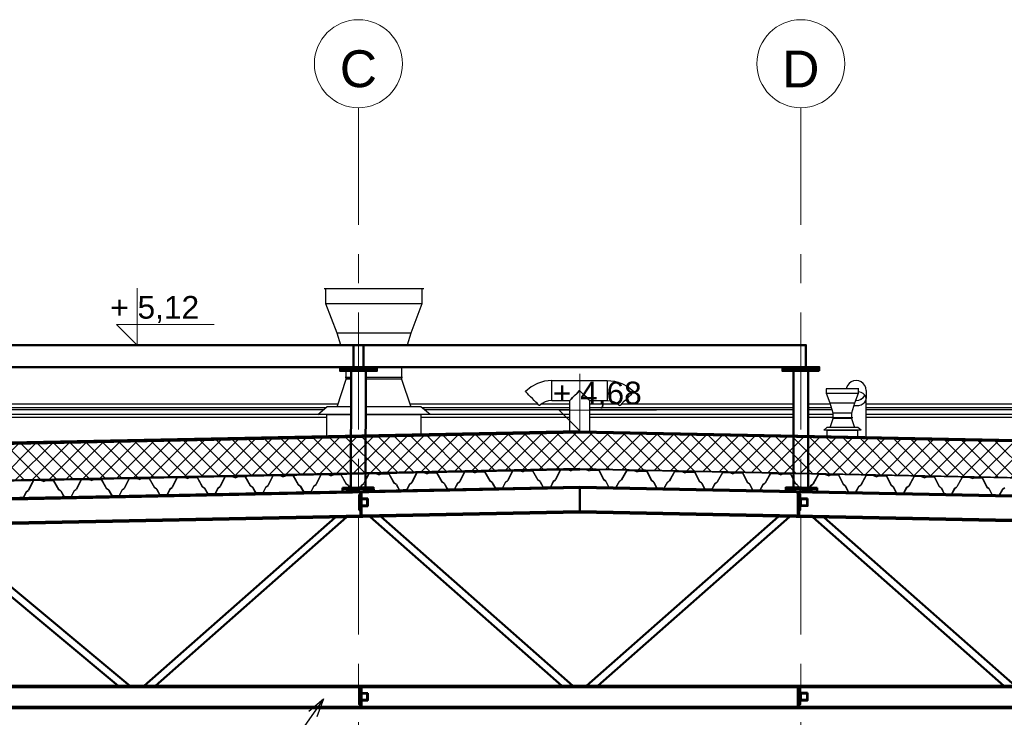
# Model space of a CAD drawing. Header units: centimetres. Extents: x 4120 to 19220, y -7417 to 180.
# Tile 64 of 223: x 9101 to 9635, y -2677 to -2299. Entities that reach past the tile are written whole.
import ezdxf

# ---------------------------------------------------------------- set-up
doc = ezdxf.new("R2010")
doc.units = ezdxf.units.CM
for name, pattern in [('DASHED', [19.05, 12.7, -6.35]), ('JIS_02_1.0', [2, 1, -1]), ('Linia siatki', [22.225, 12.7, -3.175, 3.175, -3.175])]:
    doc.linetypes.add(name, pattern=pattern)
doc.layers.add('A_opisy', color=7, linetype='Continuous')
doc.layers.add('A_Osie', color=8, linetype='Continuous', lineweight=9)
doc.layers.add('Konstrukcja', color=160, linetype='Continuous', lineweight=50)
doc.styles.add('Arial', font='arial.ttf', dxfattribs={"height": 25})
doc.styles.add('Arial_4', font='arial.ttf', dxfattribs={"height": 122.941617})
doc.styles.get("Standard").update_dxf_attribs({"font": 'arial.ttf'})
doc.dimstyles.new('GENERATED_STYLE__61', dxfattribs={"dimtxt": 0.18, "dimasz": 4.56, "dimexe": 0.18, "dimexo": 0.0625, "dimgap": 0.09, "dimtad": 0, "dimtih": 1, "dimtoh": 1, "dimdec": 4, "dimzin": 0, "dimdsep": 46, "dimtxsty": 'Standard', "dimcen": 0.09, "dimadec": 0, "dimazin": 0, "dimtfac": 1, "dimtdec": 4, "dimtmove": 0, "dimatfit": 3, "dimldrblk": 'ARROWHEAD_3', "dimfxl": 1, "dimtolj": 1, "dimtzin": 0, "dimarcsym": 0})

# ---------------------------------------------------------------- blocks, each defined once
blk = doc.blocks.new('ARROWHEAD_3')
at = {"linetype": 'Continuous'}
blk.add_line((0, 0), (-1, 0), dxfattribs=at)
at = {"linetype": 'Continuous', "flags": 128}
blk.add_lwpolyline([(-1, 0.2679), (0, 0), (-1, -0.2679)], dxfattribs=at)
blk = doc.blocks.new('Siatka - M_Symbol siatki - okrąg-24584-4 Piętro 2 bud 2 parter bud 1')
at = {"layer": 'A_Osie', "color": 7}
blk.add_circle((0, 0), 4.77, dxfattribs=at)

msp = doc.modelspace()

# ---------------------------------------------------------------- hatches: boundary and pattern name
at = {"ltscale": 2}
h = msp.add_hatch(dxfattribs=at)
h.set_pattern_fill('ANSI37', color=8, scale=2, style=0)
h.paths.add_polyline_path([(9765.08, -2549.32), (9765.08, -2529.81), (9765.08, -2529.81), (9529.1, -2525.09), (9529.1, -2544.6)])
h.paths.add_polyline_path([(10005.08, -2554.12), (10005.08, -2534.61), (10005.08, -2534.61), (9765.08, -2529.81), (9765.08, -2529.81), (9765.08, -2549.32)])
h.paths.add_polyline_path([(9405.14, -2542.12), (9521.1, -2544.44), (9521.1, -2524.93), (9521.1, -2524.93), (9405.14, -2522.61), (9289.05, -2524.94), (9289.05, -2524.94), (9289.02, -2544.44)])
h.paths.add_polyline_path([(9281.02, -2544.6), (9281.05, -2525.1), (9049.05, -2529.74), (9049.05, -2529.74), (9049.05, -2549.24)])
h.paths.add_polyline_path([(8805.08, -2534.62), (8805.08, -2554.12), (9041.05, -2549.4), (9041.05, -2529.9), (9041.05, -2529.9), (8805.08, -2534.62)])
h.paths.add_polyline_path([(8805.08, -2554.12), (8805.08, -2534.62), (8805.08, -2534.62), (8803.38, -2534.65), (8803.38, -2554.15)])
h.paths.add_polyline_path([(8802.53, -2554.17), (8802.53, -2534.67), (8802.53, -2534.67), (8790.93, -2534.9), (8790.93, -2554.4)])
h.paths.add_polyline_path([(8802.53, -2534.67), (8802.53, -2554.17), (8803.38, -2554.15), (8803.38, -2534.65), (8802.53, -2534.67)])
h.paths.add_polyline_path([(9045.08, -2529.82), (9045.08, -2549.32), (9049.05, -2549.24), (9049.05, -2529.74), (9049.05, -2529.74), (9045.08, -2529.82)])
h.paths.add_polyline_path([(9045.08, -2549.32), (9045.08, -2529.82), (9045.08, -2529.82), (9041.05, -2529.9), (9041.05, -2529.9), (9041.05, -2549.4)])
h.paths.add_polyline_path([(9285.08, -2544.52), (9285.08, -2525.02), (9285.08, -2525.02), (9281.05, -2525.1), (9281.02, -2544.6)])
h.paths.add_polyline_path([(9285.08, -2525.02), (9285.08, -2544.52), (9289.02, -2544.44), (9289.05, -2524.94), (9289.05, -2524.94), (9285.08, -2525.02)])
h.paths.add_polyline_path([(9525.08, -2544.52), (9525.08, -2525.01), (9525.08, -2525.01), (9521.1, -2524.93), (9521.1, -2524.93), (9521.1, -2544.44)])
h.paths.add_polyline_path([(9525.08, -2525.01), (9525.08, -2544.52), (9529.1, -2544.6), (9529.1, -2525.09), (9525.08, -2525.01)])
h.paths.add_polyline_path([(10005.08, -2534.61), (10005.08, -2554.12), (10006.77, -2554.15), (10006.77, -2534.65), (10005.08, -2534.61)])
h.paths.add_polyline_path([(10007.62, -2534.66), (10006.77, -2534.65), (10006.77, -2554.15), (10007.62, -2554.17), (10007.62, -2534.66)])
h.paths.add_polyline_path([(10019.22, -2534.9), (10007.62, -2534.66), (10007.62, -2534.66), (10007.62, -2554.17), (10019.22, -2554.4)])

# ---------------------------------------------------------------- linework, layer by layer
at = {"color": 8, "extrusion": (0, 1, 6.12323e-17)}
for p, q in [((9267.49, -2444.65), (9266.49, -2444.65)), ((9267.49, -2452.65), (9267.49, -2444.65)), ((9319.49, -2444.65), (9267.49, -2444.65)), ((9319.49, -2444.65), (9319.49, -2452.65)), ((9320.49, -2444.65), (9319.49, -2444.65)), ((9273.49, -2468.65), (9267.49, -2452.65)), ((9319.49, -2452.65), (9267.49, -2452.65)), ((9319.49, -2452.65), (9313.49, -2468.65)), ((9275.49, -2475.06), (9273.49, -2468.65)), ((9313.49, -2468.65), (9273.49, -2468.65)), ((9313.49, -2468.65), (9311.49, -2475.06)), ((9308.49, -2487.06), (9308.49, -2492.65)), ((9278.49, -2492.65), (9278.49, -2489.06)), ((9278.49, -2492.65), (9281.09, -2492.65)), ((9539.08, -2498.76, 0), (9538.75, -2498.76, 0)), ((9539.08, -2501.4, 0), (9539.08, -2498.76, 0)), ((9556.24, -2498.76, 0), (9539.08, -2498.76, 0)), ((9556.24, -2498.76, 0), (9556.24, -2501.4, 0)), ((9556.57, -2498.76, 0), (9556.24, -2498.76, 0)), ((9541.06, -2506.68, 0), (9539.08, -2501.4, 0)), ((9556.24, -2501.4, 0), (9539.08, -2501.4, 0)), ((9556.24, -2501.4, 0), (9554.26, -2506.68, 0)), ((9542.71, -2511.96, 0), (9541.06, -2506.68, 0)), ((9554.26, -2506.68, 0), (9541.06, -2506.68, 0)), ((9554.26, -2506.68, 0), (9552.61, -2511.96, 0)), ((9267.99, -2524.43), (9267.99, -2512.65)), ((9281.06, -2512.65), (9267.99, -2512.65)), ((9318.99, -2512.65), (9289.06, -2512.65)), ((9318.99, -2512.65), (9318.99, -2523.84)), ((9542.71, -2514.6, 0), (9541.97, -2514.6, 0)), ((9542.71, -2514.6, 0), (9542.71, -2511.96, 0)), ((9552.61, -2511.96, 0), (9542.71, -2511.96, 0)), ((9542.71, -2514.6, 0), (9552.61, -2514.6, 0)), ((9552.61, -2511.96, 0), (9552.61, -2514.6, 0)), ((9553.36, -2514.6, 0), (9552.61, -2514.6, 0)), ((9535.95, -2524.38, 0), (9559.38, -2525.2, 0)), ((9556.08, -2521.2, 0), (9539.25, -2521.2, 0)), ((9539.25, -2521.2, 0), (9539.25, -2524.5, 0)), ((9556.08, -2525.08, 0), (9556.08, -2521.2, 0))]:
    msp.add_line(p, q, dxfattribs=at)
at = {"color": 8}
for p, q in [((9273.49, -2508.65), (9278.49, -2493.65)), ((9278.49, -2492.65), (9277.99, -2492.65)), ((9278.49, -2493.65), (9278.49, -2492.65)), ((9281.09, -2492.65), (9278.49, -2492.65)), ((9281.09, -2493.65), (9278.49, -2493.65)), ((9308.49, -2492.65), (9289.09, -2492.65)), ((9308.49, -2493.65), (9289.09, -2493.65)), ((9308.49, -2492.65), (9308.49, -2493.65)), ((9308.99, -2492.65), (9308.49, -2492.65)), ((9308.49, -2493.65), (9313.49, -2508.65)), ((9390.09, -2494.31), (9386.11, -2494.71)), ((9390.09, -2494.31), (9420.09, -2494.31)), ((9390.09, -2494.5), (9390.09, -2494.31)), ((9420.09, -2494.31), (9420.09, -2494.5)), ((9420.09, -2494.31), (9424.07, -2494.71)), ((9555.09, -2494.31), (9553.7, -2494.5)), ((9556.49, -2494.5), (9555.09, -2494.31)), ((9378.76, -2497.75), (9375.67, -2500.29)), ((9382.29, -2495.87), (9378.76, -2497.75)), ((9386.11, -2494.71), (9382.29, -2495.87)), ((9390.09, -2495.04), (9390.09, -2494.5)), ((9390.09, -2495.9), (9390.09, -2495.04)), ((9390.09, -2497.01), (9390.09, -2495.9)), ((9390.09, -2498.32), (9390.09, -2497.01)), ((9390.09, -2499.71), (9390.09, -2498.32)), ((9420.09, -2494.5), (9420.09, -2495.04)), ((9420.09, -2495.04), (9420.09, -2495.9)), ((9420.09, -2495.9), (9420.09, -2497.01)), ((9420.09, -2497.01), (9420.09, -2498.32)), ((9420.09, -2498.32), (9420.09, -2499.71)), ((9424.07, -2494.71), (9427.9, -2495.87)), ((9427.9, -2495.87), (9431.43, -2497.75)), ((9431.43, -2497.75), (9434.52, -2500.29)), ((9549.88, -2498.32), (9549.82, -2498.76)), ((9550.42, -2497.01), (9549.88, -2498.32)), ((9551.28, -2495.9), (9550.42, -2497.01)), ((9552.39, -2495.04), (9551.28, -2495.9)), ((9553.7, -2494.5), (9552.39, -2495.04)), ((9557.79, -2495.04), (9556.49, -2494.5)), ((9558.91, -2495.9), (9557.79, -2495.04)), ((9559.77, -2497.01), (9558.91, -2495.9)), ((9560.31, -2498.32), (9559.77, -2497.01)), ((9560.49, -2499.71), (9560.31, -2498.32)), ((9375.8, -2500.42), (9375.67, -2500.29)), ((9376.18, -2500.8), (9375.8, -2500.42)), ((9376.79, -2501.41), (9376.18, -2500.8)), ((9377.58, -2502.2), (9376.79, -2501.41)), ((9378.5, -2503.12), (9377.58, -2502.2)), ((9379.49, -2504.11), (9378.5, -2503.12)), ((9380.48, -2505.1), (9379.49, -2504.11)), ((9390.09, -2501.11), (9390.09, -2499.71)), ((9390.09, -2502.41), (9390.09, -2501.11)), ((9390.09, -2503.53), (9390.09, -2502.41)), ((9390.09, -2504.39), (9390.09, -2503.53)), ((9390.09, -2504.93), (9390.09, -2504.39)), ((9390.09, -2505.11), (9390.09, -2504.93)), ((9399.69, -2505.11), (9399.88, -2504.93)), ((9399.88, -2504.93), (9400.42, -2504.39)), ((9400.42, -2504.39), (9399.88, -2504.93)), ((9400.42, -2504.39), (9401.28, -2503.53)), ((9401.28, -2503.53), (9400.42, -2504.39)), ((9401.28, -2503.53), (9402.39, -2502.41)), ((9402.39, -2502.42), (9401.28, -2503.53)), ((9402.39, -2502.41), (9403.7, -2501.11)), ((9402.4, -2502.41), (9402.39, -2502.42)), ((9403.7, -2501.12), (9402.4, -2502.41)), ((9403.7, -2501.11), (9405.09, -2499.71)), ((9403.71, -2501.11), (9403.7, -2501.12)), ((9405.09, -2499.73), (9403.71, -2501.11)), ((9405.09, -2499.71), (9406.49, -2501.11)), ((9406.48, -2501.11), (9405.09, -2499.73)), ((9406.49, -2501.12), (9406.48, -2501.11)), ((9406.49, -2501.11), (9407.79, -2502.41)), ((9407.79, -2502.41), (9406.49, -2501.12)), ((9407.79, -2502.41), (9408.91, -2503.53)), ((9407.79, -2502.42), (9407.79, -2502.41)), ((9408.91, -2503.53), (9407.79, -2502.42)), ((9408.91, -2503.53), (9409.77, -2504.39)), ((9409.77, -2504.39), (9408.91, -2503.53)), ((9409.77, -2504.39), (9410.31, -2504.93)), ((9410.31, -2504.93), (9409.77, -2504.39)), ((9410.31, -2504.93), (9410.49, -2505.11)), ((9420.09, -2499.71), (9420.09, -2501.11)), ((9420.09, -2501.11), (9420.09, -2502.41)), ((9420.09, -2502.41), (9420.09, -2503.53)), ((9420.09, -2503.53), (9420.09, -2504.39)), ((9420.09, -2504.39), (9420.09, -2504.93)), ((9420.09, -2504.93), (9420.09, -2505.11)), ((9430.7, -2504.11), (9429.71, -2505.1)), ((9431.69, -2503.12), (9430.7, -2504.11)), ((9432.61, -2502.2), (9431.69, -2503.12)), ((9433.4, -2501.41), (9432.61, -2502.2)), ((9434.01, -2500.8), (9433.4, -2501.41)), ((9434.39, -2500.42), (9434.01, -2500.8)), ((9434.52, -2500.29), (9434.39, -2500.42)), ((9555.09, -2505.11), (9556.49, -2504.93)), ((9556.49, -2500.42), (9556.24, -2500.4)), ((9557.79, -2500.8), (9556.49, -2500.42)), ((9556.49, -2504.93), (9557.79, -2504.39)), ((9558.91, -2501.41), (9557.79, -2500.8)), ((9557.79, -2504.39), (9558.91, -2503.53)), ((9559.77, -2502.2), (9558.91, -2501.41)), ((9558.91, -2503.53), (9559.77, -2502.41)), ((9560.31, -2503.12), (9559.77, -2502.2)), ((9559.77, -2502.41), (9559.82, -2502.29)), ((9560.49, -2504.11), (9560.31, -2503.12)), ((9560.31, -2505.1), (9560.49, -2504.11)), ((9560.49, -2499.71), (9560.49, -2500)), ((9560.49, -2500), (9560.49, -2500.86)), ((9560.49, -2500.86), (9560.49, -2502.24)), ((9560.49, -2502.24), (9560.49, -2504.11)), ((9560.49, -2524.72), (9560.49, -2504.11)), ((9260.49, -2507.05), (9049.05, -2507.05)), ((9260.49, -2509.06), (9049.05, -2509.06)), ((9260.49, -2510.24), (9049.05, -2510.24)), ((9274.02, -2507.05), (9260.49, -2507.05)), ((9267.48, -2509.06), (9260.49, -2509.06)), ((9266, -2510.24), (9260.49, -2510.24)), ((9262.99, -2512.65), (9267.99, -2508.65)), ((9281.07, -2508.65), (9267.99, -2508.65)), ((9318.99, -2508.65), (9289.07, -2508.65)), ((9382.43, -2507.05), (9312.96, -2507.05)), ((9323.99, -2512.65), (9318.99, -2508.65)), ((9399.69, -2509.06), (9319.5, -2509.06)), ((9399.69, -2510.24), (9320.98, -2510.24)), ((9381.4, -2506.02), (9380.48, -2505.1)), ((9382.19, -2506.81), (9381.4, -2506.02)), ((9382.79, -2507.41), (9382.19, -2506.81)), ((9383.18, -2507.8), (9382.79, -2507.41)), ((9383.31, -2507.93), (9383.18, -2507.8)), ((9384.76, -2506.73), (9383.31, -2507.93)), ((9399.69, -2507.05), (9384.37, -2507.05)), ((9386.42, -2505.84), (9384.76, -2506.73)), ((9388.22, -2505.3), (9386.42, -2505.84)), ((9390.09, -2505.11), (9388.22, -2505.3)), ((9390.09, -2505.11), (9399.69, -2505.11)), ((9399.69, -2521.72), (9399.69, -2505.11)), ((9410.49, -2505.11), (9410.49, -2521.72)), ((9410.49, -2505.11), (9420.09, -2505.11)), ((9425.82, -2507.05), (9410.49, -2507.05)), ((9521.1, -2509.06), (9410.49, -2509.06)), ((9521.1, -2510.24), (9410.49, -2510.24)), ((9420.09, -2505.11), (9421.97, -2505.3)), ((9421.97, -2505.3), (9423.77, -2505.84)), ((9423.77, -2505.84), (9425.43, -2506.73)), ((9425.43, -2506.73), (9426.88, -2507.93)), ((9427.01, -2507.8), (9426.88, -2507.93)), ((9427.39, -2507.41), (9427.01, -2507.8)), ((9428, -2506.81), (9427.39, -2507.41)), ((9521.1, -2507.05), (9427.75, -2507.05)), ((9428.79, -2506.02), (9428, -2506.81)), ((9429.71, -2505.1), (9428.79, -2506.02)), ((9541.18, -2507.05), (9529.1, -2507.05)), ((9541.81, -2509.06), (9529.1, -2509.06)), ((9542.18, -2510.24), (9529.1, -2510.24)), ((9553.91, -2507.82), (9555.09, -2507.93)), ((9554.86, -2505.08), (9555.09, -2505.11)), ((9555.09, -2507.93), (9556.49, -2507.8)), ((9556.49, -2507.8), (9557.79, -2507.41)), ((9557.79, -2507.41), (9558.91, -2506.81)), ((9558.91, -2506.81), (9559.77, -2506.02)), ((9559.77, -2506.02), (9560.31, -2505.1)), ((9652.52, -2507.05), (9560.49, -2507.05)), ((9652.52, -2509.06), (9560.49, -2509.06)), ((9652.52, -2510.24), (9560.49, -2510.24)), ((9260.49, -2512.65), (9049.05, -2512.65)), ((9260.49, -2514.3), (9049.05, -2514.3)), ((9281.06, -2512.65), (9260.49, -2512.65)), ((9267.99, -2514.3), (9260.49, -2514.3)), ((9267.99, -2512.65), (9262.99, -2512.65)), ((9267.99, -2512.65), (9281.06, -2512.65)), ((9399.69, -2512.65), (9289.06, -2512.65)), ((9289.06, -2512.65), (9318.99, -2512.65)), ((9323.99, -2512.65), (9318.99, -2512.65)), ((9399.69, -2514.3), (9318.99, -2514.3)), ((9521.1, -2512.65), (9410.49, -2512.65)), ((9521.1, -2514.3), (9410.49, -2514.3)), ((9542.71, -2512.65), (9529.1, -2512.65)), ((9542.71, -2514.3), (9529.1, -2514.3)), ((9541.06, -2519.88, 0), (9542.71, -2514.93, 0)), ((9542.71, -2514.6, 0), (9542.55, -2514.6, 0)), ((9542.71, -2514.93, 0), (9542.71, -2514.6, 0)), ((9552.61, -2514.6, 0), (9542.71, -2514.6, 0)), ((9552.61, -2514.93, 0), (9542.71, -2514.93, 0)), ((9552.61, -2514.6, 0), (9552.61, -2514.93, 0)), ((9552.78, -2514.6, 0), (9552.61, -2514.6, 0)), ((9552.61, -2514.93, 0), (9554.26, -2519.88, 0)), ((9651.96, -2512.65), (9560.49, -2512.65)), ((9651.41, -2514.3), (9560.49, -2514.3)), ((9537.6, -2521.2, 0), (9539.25, -2519.88, 0)), ((9556.08, -2519.88, 0), (9539.25, -2519.88, 0)), ((9557.73, -2521.2, 0), (9556.08, -2519.88, 0)), ((8790.08, -2534.92), (9405.14, -2522.61)), ((10020.08, -2534.91), (9405.14, -2522.61)), ((9539.25, -2521.2, 0), (9537.6, -2521.2, 0)), ((9539.25, -2521.2, 0), (9556.08, -2521.2, 0)), ((9557.73, -2521.2, 0), (9556.08, -2521.2, 0)), ((8790.08, -2554.92), (9405.14, -2542.62)), ((9160.65, -2547.51), (9157.99, -2552.76)), ((9160.74, -2547.65), (9158.1, -2552.86)), ((9164.65, -2547.43), (9160.65, -2547.51)), ((9164.63, -2547.58), (9160.74, -2547.65)), ((9166.16, -2548.05), (9164.63, -2547.58)), ((9166.16, -2547.9), (9164.65, -2547.43)), ((9166.16, -2547.9), (9167.65, -2547.37)), ((9166.16, -2548.05), (9167.68, -2547.52)), ((9167.65, -2547.37), (9171.65, -2547.29)), ((9167.68, -2547.52), (9171.56, -2547.44)), ((9171.56, -2547.44), (9174.41, -2552.54)), ((9171.65, -2547.29), (9174.52, -2552.43)), ((9186.64, -2546.99), (9183.98, -2552.24)), ((9186.74, -2547.14), (9184.1, -2552.34)), ((9190.64, -2546.91), (9186.64, -2546.99)), ((9190.62, -2547.06), (9186.74, -2547.14)), ((9192.16, -2547.53), (9190.62, -2547.06)), ((9192.15, -2547.38), (9190.64, -2546.91)), ((9192.15, -2547.38), (9193.64, -2546.85)), ((9192.16, -2547.53), (9193.67, -2547)), ((9193.64, -2546.85), (9197.64, -2546.77)), ((9193.67, -2547), (9197.55, -2546.92)), ((9197.55, -2546.92), (9200.4, -2552.02)), ((9197.64, -2546.77), (9200.51, -2551.91)), ((9212.64, -2546.47), (9209.97, -2551.72)), ((9212.73, -2546.62), (9210.09, -2551.82)), ((9216.64, -2546.39), (9212.64, -2546.47)), ((9216.62, -2546.54), (9212.73, -2546.62)), ((9218.15, -2547.01), (9216.62, -2546.54)), ((9218.15, -2546.86), (9216.64, -2546.39)), ((9218.15, -2546.86), (9219.64, -2546.33)), ((9218.15, -2547.01), (9219.66, -2546.48)), ((9219.64, -2546.33), (9223.64, -2546.25)), ((9219.66, -2546.48), (9223.55, -2546.4)), ((9223.55, -2546.4), (9226.39, -2551.5)), ((9223.64, -2546.25), (9226.51, -2551.39)), ((9238.63, -2545.95), (9235.97, -2551.2)), ((9238.73, -2546.1), (9236.09, -2551.3)), ((9242.63, -2545.87), (9238.63, -2545.95)), ((9242.61, -2546.02), (9238.73, -2546.1)), ((9244.15, -2546.5), (9242.61, -2546.02)), ((9244.14, -2546.34), (9242.63, -2545.87)), ((9244.14, -2546.34), (9245.63, -2545.81)), ((9244.15, -2546.5), (9245.66, -2545.96)), ((9245.63, -2545.81), (9249.63, -2545.73)), ((9245.66, -2545.96), (9249.54, -2545.88)), ((9249.54, -2545.88), (9252.39, -2550.98)), ((9249.63, -2545.73), (9252.5, -2550.87)), ((9264.63, -2545.43), (9261.96, -2550.68)), ((9264.72, -2545.58), (9262.08, -2550.78)), ((9268.63, -2545.35), (9264.63, -2545.43)), ((9268.61, -2545.5), (9264.72, -2545.58)), ((9270.14, -2545.98), (9268.61, -2545.5)), ((9270.14, -2545.82), (9268.63, -2545.35)), ((9270.14, -2545.82), (9271.63, -2545.29)), ((9270.14, -2545.98), (9271.65, -2545.44)), ((9271.63, -2545.29), (9275.63, -2545.21)), ((9271.65, -2545.44), (9275.54, -2545.36)), ((9275.54, -2545.36), (9278.38, -2550.46)), ((9275.63, -2545.21), (9278.5, -2550.35)), ((9290.62, -2544.91), (9287.96, -2550.16)), ((9290.72, -2545.06), (9288.08, -2550.26)), ((9294.62, -2544.83), (9290.62, -2544.91)), ((9294.6, -2544.98), (9290.72, -2545.06)), ((9296.14, -2545.46), (9294.6, -2544.98)), ((9296.13, -2545.3), (9294.62, -2544.83)), ((9296.13, -2545.3), (9297.62, -2544.77)), ((9296.14, -2545.46), (9297.65, -2544.92)), ((9297.62, -2544.77), (9301.62, -2544.69)), ((9297.65, -2544.92), (9301.53, -2544.84)), ((9301.53, -2544.84), (9304.38, -2549.94)), ((9301.62, -2544.69), (9304.49, -2549.83)), ((9316.62, -2544.39), (9313.95, -2549.64)), ((9316.71, -2544.54), (9314.07, -2549.74)), ((9320.62, -2544.31), (9316.62, -2544.39)), ((9320.6, -2544.46), (9316.71, -2544.54)), ((9322.13, -2544.94), (9320.6, -2544.46)), ((9322.13, -2544.78), (9320.62, -2544.31)), ((9322.13, -2544.78), (9323.62, -2544.25)), ((9322.13, -2544.94), (9323.64, -2544.4)), ((9323.62, -2544.25), (9327.62, -2544.17)), ((9323.64, -2544.4), (9327.53, -2544.32)), ((9327.53, -2544.32), (9330.37, -2549.42)), ((9327.62, -2544.17), (9330.49, -2549.31)), ((9342.61, -2543.87), (9339.95, -2549.12)), ((9342.71, -2544.02), (9340.07, -2549.22)), ((9346.61, -2543.79), (9342.61, -2543.87)), ((9346.59, -2543.94), (9342.71, -2544.02)), ((9348.12, -2544.42), (9346.59, -2543.94)), ((9348.12, -2544.26), (9346.61, -2543.79)), ((9348.12, -2544.26), (9349.61, -2543.73)), ((9348.12, -2544.42), (9349.64, -2543.88)), ((9349.61, -2543.73), (9353.61, -2543.65)), ((9349.64, -2543.88), (9353.52, -2543.8)), ((9353.52, -2543.8), (9356.37, -2548.9)), ((9353.61, -2543.65), (9356.48, -2548.79)), ((9368.61, -2543.35), (9365.94, -2548.6)), ((9368.7, -2543.5), (9366.06, -2548.7)), ((9372.61, -2543.27), (9368.61, -2543.35)), ((9372.59, -2543.42), (9368.7, -2543.5)), ((9374.12, -2543.9), (9372.59, -2543.42)), ((9374.12, -2543.74), (9372.61, -2543.27)), ((9374.12, -2543.74), (9375.61, -2543.21)), ((9374.12, -2543.9), (9375.63, -2543.36)), ((9375.61, -2543.21), (9379.61, -2543.13)), ((9375.63, -2543.36), (9379.52, -2543.28)), ((9379.52, -2543.28), (9382.36, -2548.38)), ((9379.61, -2543.13), (9382.48, -2548.27)), ((9394.6, -2542.83), (9391.94, -2548.08)), ((9394.7, -2542.98), (9392.06, -2548.18)), ((9398.6, -2542.75), (9394.6, -2542.83)), ((9398.58, -2542.9), (9394.7, -2542.98)), ((9400.11, -2543.38), (9398.58, -2542.9)), ((9400.11, -2543.22), (9398.6, -2542.75)), ((9400.11, -2543.22), (9401.6, -2542.69)), ((9400.11, -2543.38), (9401.63, -2542.84)), ((9401.6, -2542.69), (9405.14, -2542.62)), ((9401.63, -2542.84), (9405.14, -2542.77)), ((9408.55, -2542.69), (9404.55, -2542.61)), ((9408.52, -2542.84), (9404.64, -2542.76)), ((10020.08, -2554.92), (9405.14, -2542.62)), ((9410.04, -2543.38), (9408.52, -2542.84)), ((9410.04, -2543.22), (9408.55, -2542.69)), ((9410.04, -2543.22), (9411.55, -2542.75)), ((9410.04, -2543.38), (9411.57, -2542.9)), ((9411.55, -2542.75), (9415.55, -2542.83)), ((9411.57, -2542.9), (9415.45, -2542.98)), ((9415.45, -2542.98), (9418.09, -2548.18)), ((9415.55, -2542.83), (9418.21, -2548.08)), ((9430.54, -2543.13), (9427.67, -2548.27)), ((9430.63, -2543.28), (9427.79, -2548.38)), ((9434.54, -2543.21), (9430.54, -2543.13)), ((9434.52, -2543.36), (9430.63, -2543.28)), ((9436.03, -2543.9), (9434.52, -2543.36)), ((9436.03, -2543.74), (9434.54, -2543.21)), ((9436.03, -2543.74), (9437.54, -2543.27)), ((9436.03, -2543.9), (9437.56, -2543.42)), ((9437.54, -2543.27), (9441.54, -2543.35)), ((9437.56, -2543.42), (9441.45, -2543.5)), ((9441.45, -2543.5), (9444.09, -2548.7)), ((9441.54, -2543.35), (9444.21, -2548.6)), ((9456.54, -2543.65), (9453.67, -2548.79)), ((9456.63, -2543.8), (9453.78, -2548.9)), ((9460.54, -2543.73), (9456.54, -2543.65)), ((9460.51, -2543.88), (9456.63, -2543.8)), ((9462.03, -2544.42), (9460.51, -2543.88)), ((9462.03, -2544.26), (9460.54, -2543.73)), ((9462.03, -2544.26), (9463.54, -2543.79)), ((9462.03, -2544.42), (9463.56, -2543.94)), ((9463.54, -2543.79), (9467.54, -2543.87)), ((9463.56, -2543.94), (9467.44, -2544.02)), ((9467.44, -2544.02), (9470.08, -2549.22)), ((9467.54, -2543.87), (9470.2, -2549.12)), ((9482.53, -2544.17), (9479.66, -2549.31)), ((9482.62, -2544.32), (9479.78, -2549.42)), ((9486.53, -2544.25), (9482.53, -2544.17)), ((9486.51, -2544.4), (9482.62, -2544.32)), ((9488.02, -2544.94), (9486.51, -2544.4)), ((9488.02, -2544.78), (9486.53, -2544.25)), ((9488.02, -2544.78), (9489.53, -2544.31)), ((9488.02, -2544.94), (9489.55, -2544.46)), ((9489.53, -2544.31), (9493.53, -2544.39)), ((9489.55, -2544.46), (9493.44, -2544.54)), ((9493.44, -2544.54), (9496.08, -2549.74)), ((9493.53, -2544.39), (9496.2, -2549.64)), ((9508.53, -2544.69), (9505.66, -2549.83)), ((9508.62, -2544.84), (9505.77, -2549.94)), ((9512.53, -2544.77), (9508.53, -2544.69)), ((9512.5, -2544.92), (9508.62, -2544.84)), ((9514.01, -2545.46), (9512.5, -2544.92)), ((9514.02, -2545.3), (9512.53, -2544.77)), ((9514.01, -2545.46), (9515.55, -2544.98)), ((9514.02, -2545.3), (9515.53, -2544.83)), ((9515.53, -2544.83), (9519.53, -2544.91)), ((9515.55, -2544.98), (9519.43, -2545.06)), ((9519.43, -2545.06), (9522.07, -2550.26)), ((9519.53, -2544.91), (9522.19, -2550.16)), ((9534.52, -2545.21), (9531.65, -2550.35)), ((9534.61, -2545.36), (9531.77, -2550.46)), ((9538.52, -2545.29), (9534.52, -2545.21)), ((9538.5, -2545.44), (9534.61, -2545.36)), ((9540.01, -2545.98), (9538.5, -2545.44)), ((9540.01, -2545.82), (9538.52, -2545.29)), ((9540.01, -2545.82), (9541.52, -2545.35)), ((9540.01, -2545.98), (9541.54, -2545.5)), ((9541.52, -2545.35), (9545.52, -2545.43)), ((9541.54, -2545.5), (9545.43, -2545.58)), ((9545.43, -2545.58), (9548.07, -2550.78)), ((9545.52, -2545.43), (9548.19, -2550.68)), ((9560.52, -2545.73), (9557.65, -2550.87)), ((9560.61, -2545.88), (9557.76, -2550.98)), ((9564.52, -2545.81), (9560.52, -2545.73)), ((9564.49, -2545.96), (9560.61, -2545.88)), ((9566, -2546.5), (9564.49, -2545.96)), ((9566.01, -2546.34), (9564.52, -2545.81)), ((9566, -2546.5), (9567.54, -2546.02)), ((9566.01, -2546.34), (9567.52, -2545.87)), ((9567.52, -2545.87), (9571.52, -2545.95)), ((9567.54, -2546.02), (9571.42, -2546.1)), ((9571.42, -2546.1), (9574.06, -2551.3)), ((9571.52, -2545.95), (9574.18, -2551.2)), ((9586.51, -2546.25), (9583.64, -2551.39)), ((9586.6, -2546.4), (9583.76, -2551.5)), ((9590.51, -2546.33), (9586.51, -2546.25)), ((9590.49, -2546.48), (9586.6, -2546.4)), ((9592, -2547.01), (9590.49, -2546.48)), ((9592, -2546.86), (9590.51, -2546.33)), ((9592, -2546.86), (9593.51, -2546.39)), ((9592, -2547.01), (9593.53, -2546.54)), ((9593.51, -2546.39), (9597.51, -2546.47)), ((9593.53, -2546.54), (9597.42, -2546.62)), ((9597.42, -2546.62), (9600.06, -2551.82)), ((9597.51, -2546.47), (9600.18, -2551.72)), ((9612.51, -2546.77), (9609.64, -2551.91)), ((9612.6, -2546.92), (9609.75, -2552.02)), ((9616.51, -2546.85), (9612.51, -2546.77)), ((9616.48, -2547), (9612.6, -2546.92)), ((9617.99, -2547.53), (9616.48, -2547)), ((9618, -2547.38), (9616.51, -2546.85)), ((9617.99, -2547.53), (9619.53, -2547.06)), ((9618, -2547.38), (9619.51, -2546.91)), ((9619.51, -2546.91), (9623.51, -2546.99)), ((9619.53, -2547.06), (9623.41, -2547.14)), ((9623.41, -2547.14), (9626.05, -2552.34)), ((9623.51, -2546.99), (9626.17, -2552.24)), ((9108.66, -2548.55), (9106, -2553.8)), ((9108.75, -2548.69), (9106.11, -2553.9)), ((9112.66, -2548.47), (9108.66, -2548.55)), ((9112.64, -2548.62), (9108.75, -2548.69)), ((9114.17, -2549.09), (9112.64, -2548.62)), ((9114.17, -2548.94), (9112.66, -2548.47)), ((9114.17, -2548.94), (9115.66, -2548.41)), ((9114.17, -2549.09), (9115.69, -2548.56)), ((9115.66, -2548.41), (9119.66, -2548.33)), ((9115.69, -2548.56), (9119.57, -2548.48)), ((9119.57, -2548.48), (9122.42, -2553.58)), ((9119.66, -2548.33), (9122.53, -2553.47)), ((9134.65, -2548.03), (9131.99, -2553.28)), ((9134.75, -2548.17), (9132.11, -2553.38)), ((9138.65, -2547.95), (9134.65, -2548.03)), ((9138.63, -2548.1), (9134.75, -2548.17)), ((9140.17, -2548.57), (9138.63, -2548.1)), ((9140.16, -2548.42), (9138.65, -2547.95)), ((9140.16, -2548.42), (9141.65, -2547.89)), ((9140.17, -2548.57), (9141.68, -2548.04)), ((9141.65, -2547.89), (9145.65, -2547.81)), ((9141.68, -2548.04), (9145.57, -2547.96)), ((9145.57, -2547.96), (9148.41, -2553.06)), ((9145.65, -2547.81), (9148.52, -2552.95)), ((9149.58, -2553.84), (9148.41, -2553.06)), ((9149.69, -2553.74), (9148.52, -2552.95)), ((9156.85, -2553.59), (9157.99, -2552.76)), ((9156.97, -2553.69), (9158.1, -2552.86)), ((9175.57, -2553.32), (9174.41, -2552.54)), ((9175.69, -2553.22), (9174.52, -2552.43)), ((9182.85, -2553.07), (9183.98, -2552.24)), ((9182.96, -2553.17), (9184.1, -2552.34)), ((9201.57, -2552.8), (9200.4, -2552.02)), ((9201.68, -2552.7), (9200.51, -2551.91)), ((9201.57, -2552.8), (9203.33, -2555.96)), ((9201.68, -2552.7), (9203.41, -2555.8)), ((9208.84, -2552.55), (9207.23, -2555.73)), ((9208.96, -2552.65), (9207.33, -2555.88)), ((9208.84, -2552.55), (9209.97, -2551.72)), ((9208.96, -2552.65), (9210.09, -2551.82)), ((9227.56, -2552.28), (9226.39, -2551.5)), ((9227.67, -2552.18), (9226.51, -2551.39)), ((9227.56, -2552.28), (9229.32, -2555.44)), ((9227.67, -2552.18), (9229.41, -2555.28)), ((9234.84, -2552.03), (9233.23, -2555.21)), ((9234.95, -2552.13), (9233.32, -2555.36)), ((9234.84, -2552.03), (9235.97, -2551.2)), ((9234.95, -2552.13), (9236.09, -2551.3)), ((9253.56, -2551.76), (9252.39, -2550.98)), ((9253.67, -2551.66), (9252.5, -2550.87)), ((9253.56, -2551.76), (9255.32, -2554.92)), ((9253.67, -2551.66), (9255.4, -2554.76)), ((9260.83, -2551.51), (9259.22, -2554.69)), ((9260.95, -2551.61), (9259.32, -2554.84)), ((9260.83, -2551.51), (9261.96, -2550.68)), ((9260.95, -2551.61), (9262.08, -2550.78)), ((9279.55, -2551.24), (9278.38, -2550.46)), ((9279.66, -2551.14), (9278.5, -2550.35)), ((9279.55, -2551.24), (9281.31, -2554.4)), ((9279.66, -2551.14), (9281.4, -2554.24)), ((9286.83, -2550.99), (9285.22, -2554.17)), ((9286.94, -2551.09), (9285.31, -2554.32)), ((9286.83, -2550.99), (9287.96, -2550.16)), ((9286.94, -2551.09), (9288.08, -2550.26)), ((9305.55, -2550.72), (9304.38, -2549.94)), ((9305.66, -2550.62), (9304.49, -2549.83)), ((9305.55, -2550.72), (9307.31, -2553.88)), ((9305.66, -2550.62), (9307.39, -2553.72)), ((9312.82, -2550.47), (9311.21, -2553.65)), ((9312.94, -2550.57), (9311.31, -2553.8)), ((9312.82, -2550.47), (9313.95, -2549.64)), ((9312.94, -2550.57), (9314.07, -2549.74)), ((9331.54, -2550.2), (9330.37, -2549.42)), ((9331.65, -2550.1), (9330.49, -2549.31)), ((9331.54, -2550.2), (9333.3, -2553.36)), ((9331.65, -2550.1), (9333.39, -2553.2)), ((9338.82, -2549.95), (9337.21, -2553.13)), ((9338.93, -2550.05), (9337.3, -2553.28)), ((9338.82, -2549.95), (9339.95, -2549.12)), ((9338.93, -2550.05), (9340.07, -2549.22)), ((9357.54, -2549.68), (9356.37, -2548.9)), ((9357.65, -2549.58), (9356.48, -2548.79)), ((9357.54, -2549.68), (9359.3, -2552.84)), ((9357.65, -2549.58), (9359.38, -2552.68)), ((9361.3, -2552.8), (9359.3, -2552.84)), ((9361.29, -2552.65), (9359.38, -2552.68)), ((9363.2, -2552.61), (9361.29, -2552.65)), ((9363.29, -2552.76), (9361.3, -2552.8)), ((9364.81, -2549.43), (9363.2, -2552.61)), ((9364.93, -2549.53), (9363.29, -2552.76)), ((9364.81, -2549.43), (9365.94, -2548.6)), ((9364.93, -2549.53), (9366.06, -2548.7)), ((9383.53, -2549.16), (9382.36, -2548.38)), ((9383.64, -2549.06), (9382.48, -2548.27)), ((9383.53, -2549.16), (9385.29, -2552.32)), ((9383.64, -2549.06), (9385.38, -2552.16)), ((9387.29, -2552.28), (9385.29, -2552.32)), ((9387.29, -2552.13), (9385.38, -2552.16)), ((9389.2, -2552.09), (9387.29, -2552.13)), ((9389.29, -2552.24), (9387.29, -2552.28)), ((9390.8, -2548.91), (9389.2, -2552.09)), ((9390.92, -2549.01), (9389.29, -2552.24)), ((9390.8, -2548.91), (9391.94, -2548.08)), ((9390.92, -2549.01), (9392.06, -2548.18)), ((9419.23, -2549.01), (9418.09, -2548.18)), ((9419.35, -2548.91), (9418.21, -2548.08)), ((9419.35, -2548.91), (9418.38, -2548.2)), ((9419.23, -2549.01), (9418.38, -2548.39)), ((9419.23, -2549.01), (9420.86, -2552.24)), ((9419.23, -2549.01), (9420.86, -2552.24)), ((9419.35, -2548.91), (9420.95, -2552.09)), ((9419.35, -2548.91), (9420.95, -2552.09)), ((9420.86, -2552.24), (9422.86, -2552.28)), ((9420.95, -2552.09), (9422.86, -2552.13)), ((9422.86, -2552.13), (9424.77, -2552.16)), ((9422.86, -2552.28), (9424.86, -2552.32)), ((9426.51, -2549.06), (9424.77, -2552.16)), ((9426.62, -2549.16), (9424.86, -2552.32)), ((9426.51, -2549.06), (9427.67, -2548.27)), ((9426.62, -2549.16), (9427.79, -2548.38)), ((9445.22, -2549.53), (9444.09, -2548.7)), ((9445.34, -2549.43), (9444.21, -2548.6)), ((9445.34, -2549.43), (9444.37, -2548.72)), ((9445.22, -2549.53), (9444.37, -2548.91)), ((9445.22, -2549.53), (9446.86, -2552.76)), ((9445.22, -2549.53), (9446.86, -2552.76)), ((9445.34, -2549.43), (9446.95, -2552.61)), ((9445.34, -2549.43), (9446.95, -2552.61)), ((9446.86, -2552.76), (9448.86, -2552.8)), ((9446.95, -2552.61), (9448.86, -2552.65)), ((9448.86, -2552.65), (9450.77, -2552.68)), ((9448.86, -2552.8), (9450.85, -2552.84)), ((9452.5, -2549.58), (9450.77, -2552.68)), ((9452.62, -2549.68), (9450.85, -2552.84)), ((9452.5, -2549.58), (9453.67, -2548.79)), ((9452.62, -2549.68), (9453.78, -2548.9)), ((9471.22, -2550.05), (9470.08, -2549.22)), ((9471.34, -2549.95), (9470.2, -2549.12)), ((9471.22, -2550.05), (9472.85, -2553.28)), ((9471.34, -2549.95), (9472.94, -2553.13)), ((9478.5, -2550.1), (9476.76, -2553.2)), ((9478.61, -2550.2), (9476.85, -2553.36)), ((9478.5, -2550.1), (9479.66, -2549.31)), ((9478.61, -2550.2), (9479.78, -2549.42)), ((9497.21, -2550.57), (9496.08, -2549.74)), ((9497.33, -2550.47), (9496.2, -2549.64)), ((9497.21, -2550.57), (9498.85, -2553.8)), ((9497.33, -2550.47), (9498.94, -2553.65)), ((9504.49, -2550.62), (9502.76, -2553.72)), ((9504.6, -2550.72), (9502.84, -2553.88)), ((9504.49, -2550.62), (9505.66, -2549.83)), ((9504.6, -2550.72), (9505.77, -2549.94)), ((9523.21, -2551.09), (9522.07, -2550.26)), ((9523.32, -2550.99), (9522.19, -2550.16)), ((9523.21, -2551.09), (9524.84, -2554.32)), ((9523.32, -2550.99), (9524.93, -2554.17)), ((9530.49, -2551.14), (9528.75, -2554.24)), ((9530.6, -2551.24), (9528.84, -2554.4)), ((9530.49, -2551.14), (9531.65, -2550.35)), ((9530.6, -2551.24), (9531.77, -2550.46)), ((9549.2, -2551.61), (9548.07, -2550.78)), ((9549.32, -2551.51), (9548.19, -2550.68)), ((9549.2, -2551.61), (9550.83, -2554.84)), ((9549.32, -2551.51), (9550.93, -2554.69)), ((9556.48, -2551.66), (9554.75, -2554.76)), ((9556.59, -2551.76), (9554.83, -2554.92)), ((9556.48, -2551.66), (9557.65, -2550.87)), ((9556.59, -2551.76), (9557.76, -2550.98)), ((9575.2, -2552.13), (9574.06, -2551.3)), ((9575.31, -2552.03), (9574.18, -2551.2)), ((9575.2, -2552.13), (9576.83, -2555.36)), ((9575.31, -2552.03), (9576.92, -2555.21)), ((9582.48, -2552.18), (9580.74, -2555.28)), ((9582.59, -2552.28), (9580.83, -2555.44)), ((9582.48, -2552.18), (9583.64, -2551.39)), ((9582.59, -2552.28), (9583.76, -2551.5)), ((9601.19, -2552.65), (9600.06, -2551.82)), ((9601.31, -2552.55), (9600.18, -2551.72)), ((9601.19, -2552.65), (9602.82, -2555.88)), ((9601.31, -2552.55), (9602.92, -2555.73)), ((9608.47, -2552.7), (9606.74, -2555.8)), ((9608.58, -2552.8), (9606.82, -2555.96)), ((9608.47, -2552.7), (9609.64, -2551.91)), ((9608.58, -2552.8), (9609.75, -2552.02)), ((9627.19, -2553.17), (9626.05, -2552.34)), ((9627.3, -2553.07), (9626.17, -2552.24)), ((9634.47, -2553.22), (9635.63, -2552.43)), ((9634.58, -2553.32), (9635.74, -2552.54)), ((9101.35, -2557.99), (9099.35, -2558.03)), ((9103.25, -2557.81), (9101.34, -2557.84)), ((9103.35, -2557.95), (9101.35, -2557.99)), ((9104.86, -2554.63), (9103.25, -2557.81)), ((9104.98, -2554.73), (9103.35, -2557.95)), ((9104.86, -2554.63), (9106, -2553.8)), ((9104.98, -2554.73), (9106.11, -2553.9)), ((9123.58, -2554.36), (9122.42, -2553.58)), ((9123.7, -2554.26), (9122.53, -2553.47)), ((9123.58, -2554.36), (9125.34, -2557.51)), ((9123.7, -2554.26), (9125.43, -2557.36)), ((9127.34, -2557.47), (9125.34, -2557.51)), ((9127.34, -2557.32), (9125.43, -2557.36)), ((9129.25, -2557.29), (9127.34, -2557.32)), ((9129.34, -2557.43), (9127.34, -2557.47)), ((9130.86, -2554.11), (9129.25, -2557.29)), ((9130.97, -2554.21), (9129.34, -2557.43)), ((9130.86, -2554.11), (9131.99, -2553.28)), ((9130.97, -2554.21), (9132.11, -2553.38)), ((9149.58, -2553.84), (9151.34, -2556.99)), ((9149.69, -2553.74), (9151.42, -2556.84)), ((9153.34, -2556.95), (9151.34, -2556.99)), ((9153.33, -2556.8), (9151.42, -2556.84)), ((9155.24, -2556.77), (9153.33, -2556.8)), ((9155.34, -2556.91), (9153.34, -2556.95)), ((9156.85, -2553.59), (9155.24, -2556.77)), ((9156.97, -2553.69), (9155.34, -2556.91)), ((9175.57, -2553.32), (9177.33, -2556.47)), ((9175.69, -2553.22), (9177.42, -2556.32)), ((9179.33, -2556.43), (9177.33, -2556.47)), ((9179.33, -2556.28), (9177.42, -2556.32)), ((9181.24, -2556.25), (9179.33, -2556.28)), ((9181.33, -2556.39), (9179.33, -2556.43)), ((9182.85, -2553.07), (9181.24, -2556.25)), ((9182.96, -2553.17), (9181.33, -2556.39)), ((9205.33, -2555.92), (9203.33, -2555.96)), ((9205.32, -2555.77), (9203.41, -2555.8)), ((9207.23, -2555.73), (9205.32, -2555.77)), ((9207.33, -2555.88), (9205.33, -2555.92)), ((9231.32, -2555.4), (9229.32, -2555.44)), ((9231.32, -2555.25), (9229.41, -2555.28)), ((9233.23, -2555.21), (9231.32, -2555.25)), ((9233.32, -2555.36), (9231.32, -2555.4)), ((9257.32, -2554.88), (9255.32, -2554.92)), ((9257.31, -2554.73), (9255.4, -2554.76)), ((9259.22, -2554.69), (9257.31, -2554.73)), ((9259.32, -2554.84), (9257.32, -2554.88)), ((9283.31, -2554.36), (9281.31, -2554.4)), ((9283.31, -2554.21), (9281.4, -2554.24)), ((9285.22, -2554.17), (9283.31, -2554.21)), ((9285.31, -2554.32), (9283.31, -2554.36)), ((9309.31, -2553.84), (9307.31, -2553.88)), ((9309.3, -2553.69), (9307.39, -2553.72)), ((9311.21, -2553.65), (9309.3, -2553.69)), ((9311.31, -2553.8), (9309.31, -2553.84)), ((9335.3, -2553.32), (9333.3, -2553.36)), ((9335.3, -2553.17), (9333.39, -2553.2)), ((9337.21, -2553.13), (9335.3, -2553.17)), ((9337.3, -2553.28), (9335.3, -2553.32)), ((9472.85, -2553.28), (9474.85, -2553.32)), ((9472.94, -2553.13), (9474.85, -2553.17)), ((9474.85, -2553.17), (9476.76, -2553.2)), ((9474.85, -2553.32), (9476.85, -2553.36)), ((9498.85, -2553.8), (9500.84, -2553.84)), ((9498.94, -2553.65), (9500.85, -2553.69)), ((9500.84, -2553.84), (9502.84, -2553.88)), ((9500.85, -2553.69), (9502.76, -2553.72)), ((9524.84, -2554.32), (9526.84, -2554.36)), ((9524.93, -2554.17), (9526.84, -2554.21)), ((9526.84, -2554.21), (9528.75, -2554.24)), ((9526.84, -2554.36), (9528.84, -2554.4)), ((9550.83, -2554.84), (9552.83, -2554.88)), ((9550.93, -2554.69), (9552.84, -2554.73)), ((9552.83, -2554.88), (9554.83, -2554.92)), ((9552.84, -2554.73), (9554.75, -2554.76)), ((9576.83, -2555.36), (9578.83, -2555.4)), ((9576.92, -2555.21), (9578.83, -2555.25)), ((9578.83, -2555.25), (9580.74, -2555.28)), ((9578.83, -2555.4), (9580.83, -2555.44)), ((9602.82, -2555.88), (9604.82, -2555.92)), ((9602.92, -2555.73), (9604.83, -2555.77)), ((9604.82, -2555.92), (9606.82, -2555.96)), ((9604.83, -2555.77), (9606.74, -2555.8)), ((9627.19, -2553.17), (9628.82, -2556.39)), ((9627.3, -2553.07), (9628.91, -2556.25)), ((9628.82, -2556.39), (9630.82, -2556.43)), ((9628.91, -2556.25), (9630.82, -2556.28)), ((9630.82, -2556.28), (9632.73, -2556.32)), ((9630.82, -2556.43), (9632.82, -2556.47)), ((9634.47, -2553.22), (9632.73, -2556.32)), ((9634.58, -2553.32), (9632.82, -2556.47))]:
    msp.add_line(p, q, dxfattribs=at)
for points in [[(9405.14, -2522.61), (8790.08, -2534.92)], [(9405.14, -2521.61), (8905.08, -2531.62)], [(9405.14, -2522.11), (8905.08, -2532.12)], [(9405.14, -2521.61), (9905.08, -2531.61)], [(9405.14, -2522.11), (9905.08, -2532.11)], [(9405.14, -2522.61), (10020.08, -2534.91)], [(9405.14, -2542.12), (8790.08, -2554.42)], [(9405.14, -2542.12), (10020.08, -2554.42)]]:
    msp.add_lwpolyline(points, dxfattribs=at)
at = {"color": 8, "linetype": 'JIS_02_1.0', "ltscale": 0.7, "const_width": 0.5}
for points in [[(8905.08, -2531.87), (9405.14, -2521.86)], [(9905.08, -2531.86), (9405.14, -2521.86)]]:
    msp.add_lwpolyline(points, dxfattribs=at)
at = {"color": 8, "linetype": 'DASHED', "ltscale": 0.15, "const_width": 0.5}
for points in [[(8905.08, -2532.37), (9405.14, -2522.36)], [(9905.08, -2532.36), (9405.14, -2522.36)]]:
    msp.add_lwpolyline(points, dxfattribs=at)
at = {"color": 8, "linetype": 'DASHED', "ltscale": 0.2, "const_width": 0.5}
for points in [[(9405.14, -2542.37), (8790.08, -2554.67)], [(9405.14, -2542.37), (10020.08, -2554.67)]]:
    msp.add_lwpolyline(points, dxfattribs=at)
at = {"color": 8}
for p in [(9557.79, -2504.39), (9558.91, -2503.53)]:
    msp.add_point(p, dxfattribs=at)
at = {"layer": 'A_opisy', "color": 7, "lineweight": 0}
for points in [[(9165.04, -2444.12), (9165.04, -2475.05), (9153.87, -2463.87), (9206.8, -2463.87)], [(9405.11, -2490.61), (9405.11, -2521.54), (9393.94, -2510.37), (9446.87, -2510.37)]]:
    msp.add_lwpolyline(points, dxfattribs=at)
at = {"layer": 'A_Osie', "linetype": 'Linia siatki', "ltscale": 5}
for p, q in [((9285.08, -2346.31), (9285.08, -3165.91)), ((9525.08, -2346.31), (9525.08, -3165.91))]:
    msp.add_line(p, q, dxfattribs=at)
at = {"layer": 'Konstrukcja'}
for p, q in [((9275.1, -2488.06), (9295.1, -2488.06)), ((9515.1, -2488.06), (9535.1, -2488.06)), ((9281, -2552.38), (9281.1, -2489.06)), ((9289.1, -2489.06), (9289, -2552.22)), ((9521.1, -2489.06), (9521.1, -2552.22)), ((9529.1, -2552.39), (9529.1, -2489.06)), ((9405.14, -2551.92), (8804.18, -2563.94)), ((9405.14, -2552.61), (8804.18, -2564.63)), ((9276.37, -2552.49), (9293.36, -2552.15)), ((9276.41, -2554.49), (9276.37, -2552.49)), ((9293.36, -2552.15), (9293.41, -2554.15)), ((10006.71, -2563.95), (9405.14, -2551.92)), ((9405.14, -2551.92), (9405.14, -2565.92)), ((10006.71, -2564.64), (9405.14, -2552.61)), ((9516.92, -2552.15), (9516.88, -2554.15)), ((9533.92, -2552.49), (9516.92, -2552.15)), ((9533.88, -2554.49), (9533.92, -2552.49)), ((9293.39, -2553.15), (9276.39, -2553.49)), ((9516.9, -2553.15), (9533.9, -2553.49)), ((9405.14, -2565.23), (8804.18, -2577.25)), ((9405.14, -2565.92), (8804.18, -2577.94)), ((9168.95, -2659.95), (9272.5, -2568.58)), ((9175, -2659.95), (9278.68, -2568.45)), ((9291.38, -2568.2), (9395.35, -2659.95)), ((9401.4, -2659.95), (9297.29, -2568.08)), ((10006.71, -2577.26), (9405.14, -2565.23)), ((10006.71, -2577.95), (9405.14, -2565.92)), ((9408.88, -2659.95), (9512.99, -2568.08)), ((9414.93, -2659.95), (9518.9, -2568.2)), ((9531.6, -2568.45), (9635.29, -2659.95)), ((9641.33, -2659.95), (9537.79, -2568.58)), ((9050.41, -2573.02), (9154.84, -2659.95)), ((9161.09, -2659.95), (9056.52, -2572.9)), ((8803.51, -2659.96), (10006.71, -2659.96)), ((8803.51, -2660.59), (10006.71, -2660.59)), ((8803.51, -2671.33), (10006.71, -2671.33)), ((8803.51, -2671.96), (10006.71, -2671.96))]:
    msp.add_line(p, q, dxfattribs=at)
for points in [[(9287.8, -2475.06), (9042.3, -2475.06), (9042.3, -2487.06), (9287.8, -2487.06)], [(9282.35, -2475.06), (9527.85, -2475.06), (9527.85, -2487.06), (9282.35, -2487.06)], [(9275.1, -2487.06), (9295.1, -2487.06), (9295.1, -2489.06), (9275.1, -2489.06)], [(9535.1, -2489.06), (9515.1, -2489.06), (9515.1, -2487.06), (9535.1, -2487.06)], [(9285.54, -2556.13), (9286.14, -2556.13), (9286.14, -2564.63), (9285.54, -2564.63)], [(9286.14, -2567.57), (9286.74, -2567.57), (9286.74, -2555.07), (9286.14, -2555.07)], [(9290.14, -2558.38), (9286.15, -2558.38), (9286.15, -2562.38), (9290.14, -2562.38)], [(9523.54, -2555.05), (9524.14, -2555.05), (9524.14, -2567.54), (9523.54, -2567.54)], [(9524.14, -2564.6), (9524.74, -2564.6), (9524.74, -2556.1), (9524.14, -2556.1)], [(9528.74, -2558.35), (9524.74, -2558.35), (9524.74, -2562.35), (9528.74, -2562.35)], [(9286.44, -2562.08), (9289.84, -2562.08), (9289.84, -2558.68), (9286.44, -2558.68)], [(9525.04, -2562.05), (9528.44, -2562.05), (9528.44, -2558.65), (9525.04, -2558.65)], [(9285.54, -2661.58), (9286.14, -2661.58), (9286.14, -2670.08), (9285.54, -2670.08)], [(9286.74, -2671.2), (9286.14, -2671.2), (9286.14, -2660.71), (9286.74, -2660.71)], [(9290.14, -2663.83), (9286.15, -2663.83), (9286.15, -2667.83), (9290.14, -2667.83)], [(9286.44, -2667.53), (9289.84, -2667.53), (9289.84, -2664.13), (9286.44, -2664.13)], [(9523.54, -2671.17), (9524.14, -2671.17), (9524.14, -2660.68), (9523.54, -2660.68)], [(9524.14, -2670.05), (9524.74, -2670.05), (9524.74, -2661.55), (9524.14, -2661.55)], [(9528.74, -2663.8), (9524.74, -2663.8), (9524.74, -2667.8), (9528.74, -2667.8)], [(9525.04, -2667.5), (9528.44, -2667.5), (9528.44, -2664.1), (9525.04, -2664.1)]]:
    msp.add_lwpolyline(points, close=True, dxfattribs=at)

# ---------------------------------------------------------------- texts
at = {"layer": 'A_opisy', "color": 7, "lineweight": 0, "char_height": 12.294, "width": 62.55, "attachment_point": 3, "line_spacing_factor": 0.938532, "style": 'Arial_4'}
for s, insert in [(' + 5,12', (9198.7, -2448.44)), (' + 4,68', (9438.77, -2494.93))]:
    msp.add_mtext(s, dxfattribs=dict(at, insert=insert))
at = {"layer": 'A_Osie', "color": 1, "char_height": 20, "width": 4.9901, "attachment_point": 5, "line_spacing_factor": 0.941778, "style": 'Arial', "bg_fill": 3, "box_fill_scale": 1.25, "bg_fill_color": 256, "bg_fill_true_color": 13158600, "bg_fill_transparency": 0}
for s, insert in [('C', (9285.08, -2325.31)), ('D', (9525.08, -2325.31))]:
    msp.add_mtext(s, dxfattribs=dict(at, insert=insert))

# ---------------------------------------------------------------- leaders
at = {"layer": 'A_opisy', "annotation_type": 0, "has_hookline": 1, "hookline_direction": 1, "text_width": 106.72}
msp.add_leader([(9266.11, -2667.02), (9233.52, -2713.57), (9218.31, -2713.57)], dimstyle='GENERATED_STYLE__61', override={"dimasz": 10}, dxfattribs=at)

# ---------------------------------------------------------------- next in the draw order: block references
at = {"layer": 'A_Osie', "color": 10, "lineweight": 5, "xscale": 4.999999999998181, "yscale": 4.999999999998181, "zscale": 4.999999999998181, "rotation": 270}
for p in [(9285.08, -2322.44), (9525.08, -2322.44)]:
    msp.add_blockref('Siatka - M_Symbol siatki - okrąg-24584-4 Piętro 2 bud 2 parter bud 1', p, dxfattribs=at)

doc.saveas('drawing.dxf')
